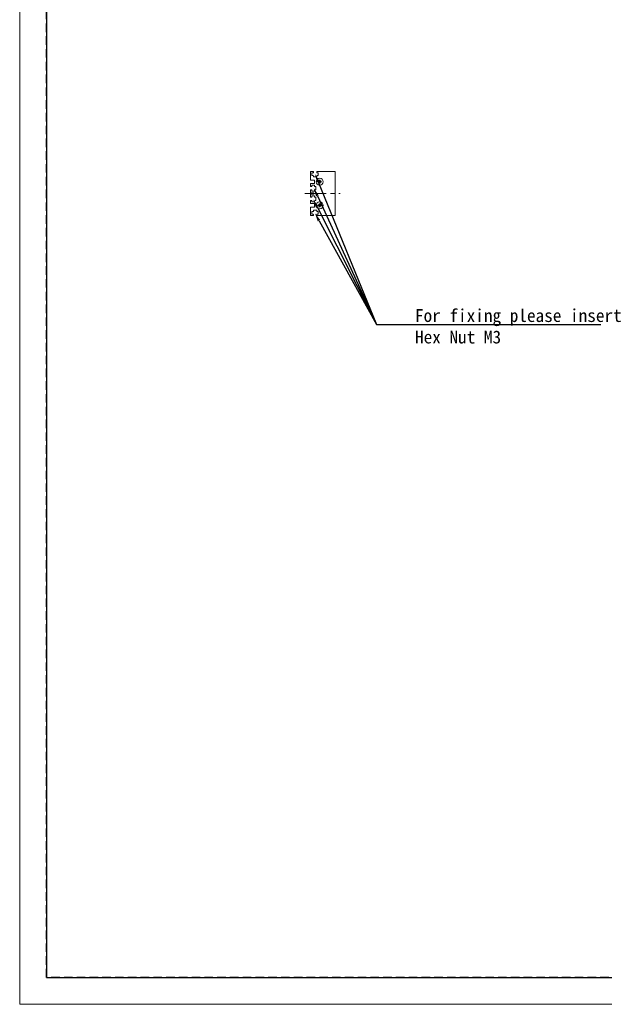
# Model space of a CAD drawing. Header units: millimetres. Extents: x -201 to 202, y 143 to 428.
# Tile 1 of 46: x -201 to -92, y 143 to 326. Entities that reach past the tile are written whole.
import ezdxf
from ezdxf import colors
from ezdxf.entities.mleader import LeaderData, LeaderLine
from ezdxf.math import Vec2, Vec3

# ---------------------------------------------------------------- set-up
doc = ezdxf.new("R2010")
doc.units = ezdxf.units.MM
doc.header["$LTSCALE"] = 0.25
doc.linetypes.add('CENTER', pattern=[50.8, 31.75, -6.35, 6.35, -6.35])
doc.linetypes.add('HIDDEN', pattern=[9.525, 6.35, -3.175])
for name, color, linetype, lineweight in [('CENTER', 1, 'CENTER', 9), ('DIMENSION', 6, 'Continuous', 9), ('MXB8146', 7, 'Continuous', 20), ('SIDE PLATE', 7, 'Continuous', 20)]:
    doc.layers.add(name, color=color, linetype=linetype, lineweight=lineweight)
doc.layers.add('EMPTY LINE', color=252, linetype='Continuous', lineweight=0, plot=False)
doc.layers.add('FORM', color=7, linetype='Continuous')
doc.styles.add('VS Standard', font='msgothic.ttc', dxfattribs={"height": 3})

msp = doc.modelspace()

# ---------------------------------------------------------------- linework, layer by layer
at = {"layer": 'CENTER', "ltscale": 0.5}
msp.add_line((-148.306, 293.8606), (-141.706, 293.8606), dxfattribs=at)
at = {"layer": 'EMPTY LINE'}
for p, q in [((-201.5, 427.75), (-201.5, 142.75)), ((-201.5, 142.75), (201.5, 142.75))]:
    msp.add_line(p, q, dxfattribs=at)
at = {"layer": 'FORM', "linetype": 'HIDDEN'}
msp.add_lwpolyline([(-196.5, 422.75), (196.5, 422.75), (196.5, 147.75), (-196.5, 147.75)], close=True, dxfattribs=at)
at = {"layer": 'FORM'}
msp.add_lwpolyline([(-196.5, 422.75), (-196.5, 147.75), (-78.5, 147.75), (-78.5, 159.75), (16.5, 159.75), (16.5, 177.25), (196.5, 177.25), (196.5, 422.75), (-196.5, 422.75)], close=True, dxfattribs=at)
at = {"layer": 'MXB8146'}
for p, q in [((-145.7993, 296.107), (-145.8362, 296.1438)), ((-145.7993, 296.0142), (-145.8362, 295.9773)), ((-145.5993, 296.107), (-145.7993, 296.107)), ((-145.7993, 296.107), (-145.7993, 296.0142)), ((-145.7993, 296.0142), (-145.5993, 296.0142)), ((-145.5993, 296.107), (-145.6495, 296.1571)), ((-145.5993, 296.0142), (-145.6495, 295.964)), ((-145.5993, 296.307), (-145.6362, 296.3438)), ((-145.5993, 295.8142), (-145.6362, 295.7773)), ((-145.5993, 296.307), (-145.5993, 296.107)), ((-145.5065, 296.307), (-145.5993, 296.307)), ((-145.5993, 296.0142), (-145.5993, 295.8142)), ((-145.5993, 295.8142), (-145.5065, 295.8142)), ((-145.5065, 296.307), (-145.4697, 296.3438)), ((-145.5065, 296.107), (-145.5065, 296.307)), ((-145.5065, 296.107), (-145.4564, 296.1571)), ((-145.3065, 296.107), (-145.5065, 296.107)), ((-145.5065, 296.0142), (-145.4564, 295.964)), ((-145.5065, 296.0142), (-145.3065, 296.0142)), ((-145.5065, 295.8142), (-145.5065, 296.0142)), ((-145.5065, 295.8142), (-145.4697, 295.7773)), ((-145.3065, 296.107), (-145.2697, 296.1438)), ((-145.3065, 296.0142), (-145.3065, 296.107)), ((-145.3065, 296.0142), (-145.2697, 295.9773)), ((-145.5993, 291.907), (-145.6362, 291.9438)), ((-145.5993, 291.907), (-145.5993, 291.707)), ((-145.5065, 291.907), (-145.5993, 291.907)), ((-145.5065, 291.907), (-145.4697, 291.9438)), ((-145.5065, 291.707), (-145.5065, 291.907)), ((-145.7993, 291.707), (-145.8362, 291.7438)), ((-145.7993, 291.6142), (-145.8362, 291.5773)), ((-145.5993, 291.707), (-145.7993, 291.707)), ((-145.7993, 291.707), (-145.7993, 291.6142)), ((-145.7993, 291.6142), (-145.5993, 291.6142)), ((-145.5993, 291.707), (-145.6495, 291.7571)), ((-145.5993, 291.6142), (-145.6495, 291.564)), ((-145.5993, 291.4142), (-145.6362, 291.3773)), ((-145.5993, 291.6142), (-145.5993, 291.4142)), ((-145.5993, 291.4142), (-145.5065, 291.4142)), ((-145.5065, 291.707), (-145.4564, 291.7571)), ((-145.3065, 291.707), (-145.5065, 291.707)), ((-145.5065, 291.6142), (-145.4564, 291.564)), ((-145.5065, 291.6142), (-145.3065, 291.6142)), ((-145.5065, 291.4142), (-145.5065, 291.6142)), ((-145.5065, 291.4142), (-145.4697, 291.3773)), ((-145.3065, 291.707), (-145.2697, 291.7438)), ((-145.3065, 291.6142), (-145.3065, 291.707)), ((-145.3065, 291.6142), (-145.2697, 291.5773))]:
    msp.add_line(p, q, dxfattribs=at)
for centre in [(-145.5529, 296.0606), (-145.5529, 291.6606)]:
    msp.add_circle(centre, 0.65, dxfattribs=at)
for centre, radius, start, end in [((-143.0617, 296.0606), 2.7757, 178.281462, 181.718538), ((-145.5648, 293.651), 2.5076, 91.934483, 96.212266), ((-145.5648, 298.4702), 2.5076, 263.787734, 268.065517), ((-143.1433, 296.0725), 2.5076, 173.787734, 178.065517), ((-143.1433, 296.0487), 2.5076, 181.934483, 186.212266), ((-145.5529, 293.5693), 2.7757, 88.281462, 91.718538), ((-145.5529, 298.5518), 2.7757, 268.281462, 271.718538), ((-147.9625, 296.0725), 2.5076, 1.934483, 6.212266), ((-147.9625, 296.0487), 2.5076, 353.787734, 358.065517), ((-145.541, 293.651), 2.5076, 83.787734, 88.065517), ((-145.541, 298.4702), 2.5076, 271.934483, 276.212266), ((-148.0442, 296.0606), 2.7757, 358.281462, 1.718538), ((-143.1433, 291.6725), 2.5076, 173.787734, 178.065517), ((-145.5529, 289.1693), 2.7757, 88.281462, 91.718538), ((-147.9625, 291.6725), 2.5076, 1.934483, 6.212266), ((-143.0617, 291.6606), 2.7757, 178.281462, 181.718538), ((-145.5648, 289.251), 2.5076, 91.934483, 96.212266), ((-145.5648, 294.0702), 2.5076, 263.787734, 268.065517), ((-143.1433, 291.6487), 2.5076, 181.934483, 186.212266), ((-145.5529, 294.1518), 2.7757, 268.281462, 271.718538), ((-147.9625, 291.6487), 2.5076, 353.787734, 358.065517), ((-145.541, 289.251), 2.5076, 83.787734, 88.065517), ((-145.541, 294.0702), 2.5076, 271.934483, 276.212266), ((-148.0442, 291.6606), 2.7757, 358.281462, 1.718538)]:
    msp.add_arc(centre, radius, start, end, dxfattribs=at)
at = {"layer": 'SIDE PLATE'}
for p, q in [((-147.2529, 296.4206), (-147.2529, 297.9206)), ((-147.2129, 297.9606), (-146.7729, 297.9606)), ((-146.9829, 297.6806), (-146.9829, 297.2406)), ((-146.7729, 297.7206), (-146.9429, 297.7206)), ((-146.7329, 297.9206), (-146.7329, 297.7606)), ((-146.0929, 297.7606), (-146.0929, 297.9206)), ((-146.0529, 297.9606), (-142.6929, 297.9606)), ((-145.8829, 297.7206), (-146.0529, 297.7206)), ((-145.8429, 297.2406), (-145.8429, 297.6806)), ((-142.6529, 297.9206), (-142.6529, 289.8006)), ((-147.2529, 295.2206), (-147.2529, 295.7006)), ((-146.5329, 296.3806), (-147.2129, 296.3806)), ((-147.2129, 295.7406), (-146.5329, 295.7406)), ((-146.9429, 297.2006), (-146.7729, 297.2006)), ((-146.7329, 297.1606), (-146.7329, 297.0006)), ((-146.6929, 296.9606), (-146.1329, 296.9606)), ((-146.4929, 295.7806), (-146.4929, 296.3406)), ((-146.0929, 297.0006), (-146.0929, 297.1606)), ((-146.0529, 297.2006), (-145.8829, 297.2006)), ((-147.2529, 294.0206), (-147.2529, 294.5006)), ((-147.2529, 293.2206), (-147.2529, 293.7006)), ((-147.0529, 295.1806), (-147.2129, 295.1806)), ((-147.2129, 294.5406), (-147.0529, 294.5406)), ((-146.6929, 293.9806), (-147.2129, 293.9806)), ((-147.2129, 293.7406), (-146.6929, 293.7406)), ((-147.0129, 295.3906), (-147.0129, 295.2206)), ((-147.0129, 294.5006), (-147.0129, 294.3306)), ((-146.5329, 295.4306), (-146.9729, 295.4306)), ((-146.9729, 294.2906), (-146.5329, 294.2906)), ((-146.6529, 293.7806), (-146.6529, 293.9406)), ((-146.4929, 295.2206), (-146.4929, 295.3906)), ((-146.4929, 294.3306), (-146.4929, 294.5006)), ((-146.2929, 295.1806), (-146.4529, 295.1806)), ((-146.4529, 294.5406), (-146.2929, 294.5406)), ((-146.2529, 294.5806), (-146.2529, 295.1406)), ((-147.2529, 292.0206), (-147.2529, 292.5006)), ((-147.0529, 293.1806), (-147.2129, 293.1806)), ((-147.2129, 292.5406), (-147.0529, 292.5406)), ((-146.5329, 291.9806), (-147.2129, 291.9806)), ((-147.0129, 293.3906), (-147.0129, 293.2206)), ((-147.0129, 292.5006), (-147.0129, 292.3306)), ((-146.5329, 293.4306), (-146.9729, 293.4306)), ((-146.9729, 292.2906), (-146.5329, 292.2906)), ((-146.4929, 293.2206), (-146.4929, 293.3906)), ((-146.4929, 292.3306), (-146.4929, 292.5006)), ((-146.4929, 291.3806), (-146.4929, 291.9406)), ((-146.2929, 293.1806), (-146.4529, 293.1806)), ((-146.4529, 292.5406), (-146.2929, 292.5406)), ((-146.2529, 292.5806), (-146.2529, 293.1406)), ((-147.2529, 289.8006), (-147.2529, 291.3006)), ((-147.2129, 291.3406), (-146.5329, 291.3406)), ((-146.9829, 290.4806), (-146.9829, 290.0406)), ((-146.7729, 290.5206), (-146.9429, 290.5206)), ((-146.9429, 290.0006), (-146.7729, 290.0006)), ((-146.7329, 290.7206), (-146.7329, 290.5606)), ((-146.7329, 289.9606), (-146.7329, 289.8006)), ((-146.1329, 290.7606), (-146.6929, 290.7606)), ((-146.0929, 290.5606), (-146.0929, 290.7206)), ((-146.0929, 289.8006), (-146.0929, 289.9606)), ((-145.8829, 290.5206), (-146.0529, 290.5206)), ((-146.0529, 290.0006), (-145.8829, 290.0006)), ((-145.8429, 290.0406), (-145.8429, 290.4806)), ((-146.7729, 289.7606), (-147.2129, 289.7606)), ((-142.6929, 289.7606), (-146.0529, 289.7606))]:
    msp.add_line(p, q, dxfattribs=at)
for centre, start, end in [((-147.2129, 297.9206), 90, 180), ((-146.9429, 297.6806), 90, 180), ((-146.7729, 297.9206), 0, 90), ((-146.7729, 297.7606), 270, 0), ((-146.0529, 297.9206), 90, 180), ((-146.0529, 297.7606), 180, 270), ((-145.8829, 297.6806), 0, 90), ((-142.6929, 297.9206), 0, 90), ((-147.2129, 296.4206), 180, 270), ((-147.2129, 295.7006), 90, 180), ((-146.9429, 297.2406), 180, 270), ((-146.7729, 297.1606), 0, 90), ((-146.6929, 297.0006), 180, 270), ((-146.5329, 296.3406), 0, 90), ((-146.5329, 295.7806), 270, 0), ((-146.1329, 297.0006), 270, 0), ((-146.0529, 297.1606), 90, 180), ((-145.8829, 297.2406), 270, 0), ((-147.2129, 295.2206), 180, 270), ((-147.2129, 294.5006), 90, 180), ((-147.2129, 294.0206), 180, 270), ((-147.2129, 293.7006), 90, 180), ((-147.0529, 295.2206), 270, 0), ((-147.0529, 294.5006), 0, 90), ((-146.9729, 295.3906), 90, 180), ((-146.9729, 294.3306), 180, 270), ((-146.6929, 293.9406), 0, 90), ((-146.6929, 293.7806), 270, 0), ((-146.5329, 295.3906), 0, 90), ((-146.5329, 294.3306), 270, 0), ((-146.4529, 295.2206), 180, 270), ((-146.4529, 294.5006), 90, 180), ((-146.2929, 295.1406), 0, 90), ((-146.2929, 294.5806), 270, 0), ((-147.2129, 293.2206), 180, 270), ((-147.2129, 292.5006), 90, 180), ((-147.2129, 292.0206), 180, 270), ((-147.0529, 293.2206), 270, 0), ((-147.0529, 292.5006), 0, 90), ((-146.9729, 293.3906), 90, 180), ((-146.9729, 292.3306), 180, 270), ((-146.5329, 293.3906), 0, 90), ((-146.5329, 292.3306), 270, 0), ((-146.5329, 291.9406), 0, 90), ((-146.4529, 293.2206), 180, 270), ((-146.4529, 292.5006), 90, 180), ((-146.2929, 293.1406), 0, 90), ((-146.2929, 292.5806), 270, 0), ((-147.2129, 291.3006), 90, 180), ((-146.9429, 290.4806), 90, 180), ((-146.9429, 290.0406), 180, 270), ((-146.7729, 290.5606), 270, 0), ((-146.7729, 289.9606), 0, 90), ((-146.6929, 290.7206), 90, 180), ((-146.5329, 291.3806), 270, 0), ((-146.1329, 290.7206), 0, 90), ((-146.0529, 290.5606), 180, 270), ((-146.0529, 289.9606), 90, 180), ((-145.8829, 290.4806), 0, 90), ((-145.8829, 290.0406), 270, 0), ((-147.2129, 289.8006), 180, 270), ((-146.7729, 289.8006), 270, 0), ((-146.0529, 289.8006), 180, 270), ((-142.6929, 289.8006), 270, 0)]:
    msp.add_arc(centre, 0.04, start, end, dxfattribs=at)

# ---------------------------------------------------------------- leaders
at = {"layer": 'DIMENSION'}
ml = msp.add_multileader_mtext('Standard', dxfattribs=at)
ml.set_content('', style='VS Standard')
ml.set_leader_properties()
ml.build(insert=Vec2(0, 0))
ml.multileader.update_dxf_attribs({"text_left_attachment_type": 6, "text_right_attachment_type": 6, "dogleg_length": 0.8, "arrow_head_size": 1.6})
ctx = ml.context
ctx.base_point, ctx.char_height, ctx.arrow_head_size, ctx.landing_gap_size, ctx.plane_origin = Vec3(-132.74, 277.3069), 2.4, 1.6, 0.8, Vec3(-181.0515, 208.9066)
ctx.left_attachment, ctx.right_attachment = 6, 6
notes = []
notes.append((ctx, [(0, (1, 1, 0), (-134.9739, 269.446), (1, 0), 0.8, [(0, [(-146.425, 297.5227)], 0, [])])]))
ctx.mtext.insert = Vec3(-133.3739, 272.326)
ml = msp.add_multileader_mtext('Standard', dxfattribs=at)
ml.set_content('', style='VS Standard')
ml.set_leader_properties()
ml.build(insert=Vec2(0, 0))
ml.multileader.update_dxf_attribs({"text_left_attachment_type": 6, "text_right_attachment_type": 6, "dogleg_length": 0.8, "arrow_head_size": 1.6})
ctx = ml.context
ctx.base_point, ctx.char_height, ctx.arrow_head_size, ctx.landing_gap_size, ctx.plane_origin = Vec3(-132.74, 277.3069), 2.4, 1.6, 0.8, Vec3(-169.2849, 204.115)
ctx.left_attachment, ctx.right_attachment = 6, 6
notes.append((ctx, [(0, (1, 1, 0), (-134.9739, 269.446), (1, 0), 0.8, [(0, [(-146.6503, 294.8842)], 0, [])])]))
ctx.mtext.insert = Vec3(-133.3739, 272.326)
ml = msp.add_multileader_mtext('Standard', dxfattribs=at)
ml.set_content('', style='VS Standard')
ml.set_leader_properties()
ml.build(insert=Vec2(0, 0))
ml.multileader.update_dxf_attribs({"text_left_attachment_type": 6, "text_right_attachment_type": 6, "dogleg_length": 0.8, "arrow_head_size": 1.6})
ctx = ml.context
ctx.base_point, ctx.char_height, ctx.arrow_head_size, ctx.landing_gap_size, ctx.plane_origin = Vec3(-132.74, 277.3069), 2.4, 1.6, 0.8, Vec3(-168.2849, 200.0335)
ctx.left_attachment, ctx.right_attachment = 6, 6
notes.append((ctx, [(0, (1, 1, 0), (-134.9739, 269.446), (1, 0), 0.8, [(0, [(-146.7703, 292.8027)], 0, [])])]))
ctx.mtext.insert = Vec3(-133.3739, 272.326)
ml = msp.add_multileader_mtext('Standard', dxfattribs=at)
ml.set_content('For fixing please insert\\PHex Nut M3', style='VS Standard')
ml.set_leader_properties()
ml.build(insert=Vec2(0, 0))
ml.multileader.update_dxf_attribs({"text_left_attachment_type": 6, "text_right_attachment_type": 6, "dogleg_length": 0.8, "arrow_head_size": 1.6})
ctx = ml.context
ctx.base_point, ctx.char_height, ctx.arrow_head_size, ctx.landing_gap_size, ctx.plane_origin = Vec3(-128.5739, 269.446), 2.4, 1.6, 0.8, Vec3(-171.3243, 150.7907)
ctx.left_attachment, ctx.right_attachment = 6, 6
notes.append((ctx, [(0, (1, 1, 0), (-134.9739, 269.446), (1, 0), 6.4, [(0, [(-146.4408, 290.2024)], 0, [])])]))
ctx.mtext.insert = Vec3(-127.7739, 272.326)
for ctx, leaders in notes:
    for number, flags, end, landing, length, lines in leaders:
        leader = LeaderData()
        leader.index, (leader.has_last_leader_line, leader.has_dogleg_vector, leader.attachment_direction) = number, flags
        leader.last_leader_point, leader.dogleg_vector, leader.dogleg_length = Vec3(end), Vec3(landing), length
        for number, points, colour, breaks in lines:
            line = LeaderLine()
            line.index, line.vertices, line.color, line.breaks = number, Vec3.list(points), colors.encode_raw_color(colour), breaks
            leader.lines.append(line)
        ctx.leaders.append(leader)

doc.saveas('drawing.dxf')
